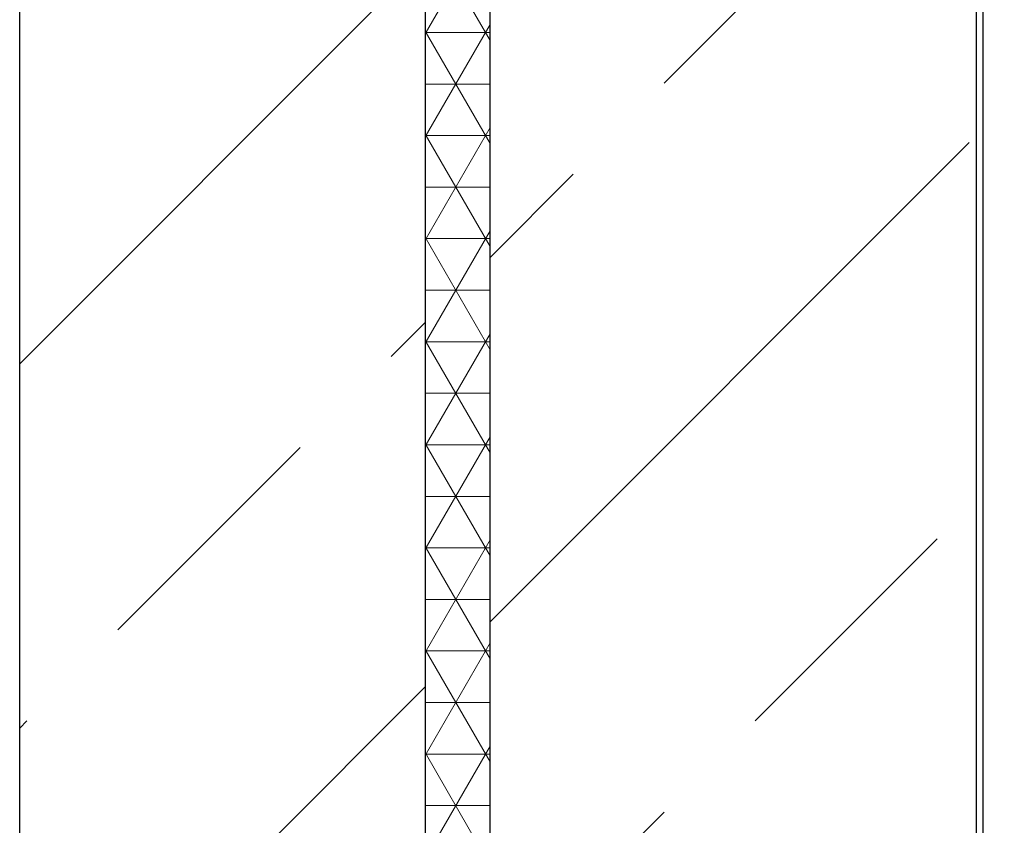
# Model space of a CAD drawing. Header units: millimetres. Extents: x 2605 to 1198744, y 17680 to 73723.
# Tile 8 of 200: x 8193 to 8801, y 52042 to 52539. Entities that reach past the tile are written whole.
import ezdxf

# ---------------------------------------------------------------- set-up
doc = ezdxf.new("R2010")
doc.units = ezdxf.units.MM
pattern_1 = [(45, (-21381.03, 16915), (-224.5064, 224.5064), []), (45, (-21156.52, 16915), (-224.5064, 224.5064), [158.75, -79.375])]

msp = doc.modelspace()

# ---------------------------------------------------------------- hatches: boundary and pattern name
at = {"lineweight": 13}
h = msp.add_hatch(dxfattribs=at)
h.set_pattern_fill('ANSI33', color=256, scale=50, style=0)
h.set_pattern_definition(pattern_1)
h.paths.add_polyline_path([(8673.41118, 52689.15536), (8593.41118, 52689.15536), (8593.41118, 52705.15536), (8553.41118, 52705.15536), (8553.41118, 52707.15536), (8713.41118, 52707.15536), (8713.41118, 52705.15536), (8673.41118, 52705.15536)], flags=16)
edge = h.paths.add_edge_path(flags=16)
edge.add_arc((17408.41302, 53223.98242), 5, 0, 360)
edge = h.paths.add_edge_path(flags=16)
edge.add_arc((17408.41302, 53173.98242), 5, 0, 360)
edge = h.paths.add_edge_path()
edge.add_line((8483.41172, 51049.66842), (8782.03524, 51049.66842))
edge.add_line((8782.03524, 51049.66842), (8778.39869, 52658.15536))
edge.add_arc((8775.39869, 52658.15536), 3, -90, 0.00002165, ccw=False)
edge.add_line((8775.39869, 52655.15536), (8772.39869, 52655.15536))
edge.add_line((8772.39869, 52655.15536), (8772.39869, 52695.15536))
edge.add_line((8772.39869, 52695.15536), (8832.39869, 52695.15536))
edge.add_line((8832.39869, 52695.15536), (18702.41302, 52692.35747))
edge.add_line((18702.41302, 52692.35747), (18702.41302, 52699.15536))
edge.add_line((18702.41302, 52699.15536), (18802.41302, 52699.15536))
edge.add_line((18802.41302, 52699.15536), (18802.41302, 52914.15536))
edge.add_line((18802.41302, 52914.15536), (18702.41302, 52914.15536))
edge.add_line((18702.41302, 52914.15536), (18702.41302, 52924.15536))
edge.add_line((18702.41302, 52924.15536), (18802.41302, 52924.15536))
edge.add_line((18802.41302, 52924.15536), (18802.41302, 53149.15536))
edge.add_line((18802.41302, 53149.15536), (17508.41302, 53149.15536))
edge.add_line((17508.41302, 53149.15536), (17508.41302, 53249.15536))
edge.add_line((17508.41302, 53249.15536), (17308.41302, 53249.15536))
edge.add_line((17308.41302, 53249.15536), (17308.41302, 53149.15536))
edge.add_line((17308.41302, 53149.15536), (8483.41118, 53034.15536))
edge.add_line((8483.41118, 53034.15536), (8483.41118, 52684.15536))
edge.add_line((8483.41118, 52684.15536), (8483.41172, 51049.66842))
h = msp.add_hatch(dxfattribs=at)
h.set_pattern_fill('ANSI33', color=256, scale=50, style=0)
h.set_pattern_definition(pattern_1)
h.paths.add_polyline_path([(8313.41118, 52941.54189), (8318.41118, 52941.54189), (8318.41118, 52945.06179), (8313.41118, 52945.06179)], flags=16)
edge = h.paths.add_edge_path()
edge.add_line((8193.41118, 51049.66842), (8443.41118, 51049.66842))
edge.add_line((8443.41118, 51049.66842), (8443.41118, 53034.15536))
edge.add_line((8443.41118, 53034.15536), (8328.76371, 53034.15536))
edge.add_arc((8318.41118, 53034.15536), 10.35253, -180, 0, ccw=False)
edge.add_line((8308.05865, 53034.15536), (8193.41118, 53034.15536))
edge.add_line((8193.41118, 53034.15536), (8193.41118, 51049.66842))
at = {"lineweight": 5}
h = msp.add_hatch(dxfattribs=at)
h.set_pattern_fill('NET3', color=0, scale=10)
h.set_pattern_definition([(0, (-16981.03, 91233.933), (0, 31.75), []), (60, (-16981.03, 91233.933), (-27.496307, 15.875), []), (120, (-16981.03, 91233.933), (-27.496307, -15.875), [])])
h.paths.add_polyline_path([(8443.41118, 51049.66842), (8483.41118, 51049.66842), (8483.41118, 53034.15536), (8443.41118, 53034.15536)])

# ---------------------------------------------------------------- linework, layer by layer
for p, q in [((8193.41118, 51049.66842), (8193.41118, 54289.15536)), ((8443.41118, 54289.15536), (8443.41118, 51049.66842)), ((8483.41172, 51049.66842), (8483.41118, 52684.15536)), ((8783.4118, 51049.66842), (8783.41118, 52689.07354)), ((8787.41118, 51049.66842), (8787.41118, 52689.15536))]:
    msp.add_line(p, q)
msp.add_lwpolyline([(8483.41118, 51049.66842), (8483.41118, 53034.15536), (8443.41118, 53034.15536), (8443.41118, 51049.66842)])

doc.saveas('drawing.dxf')
